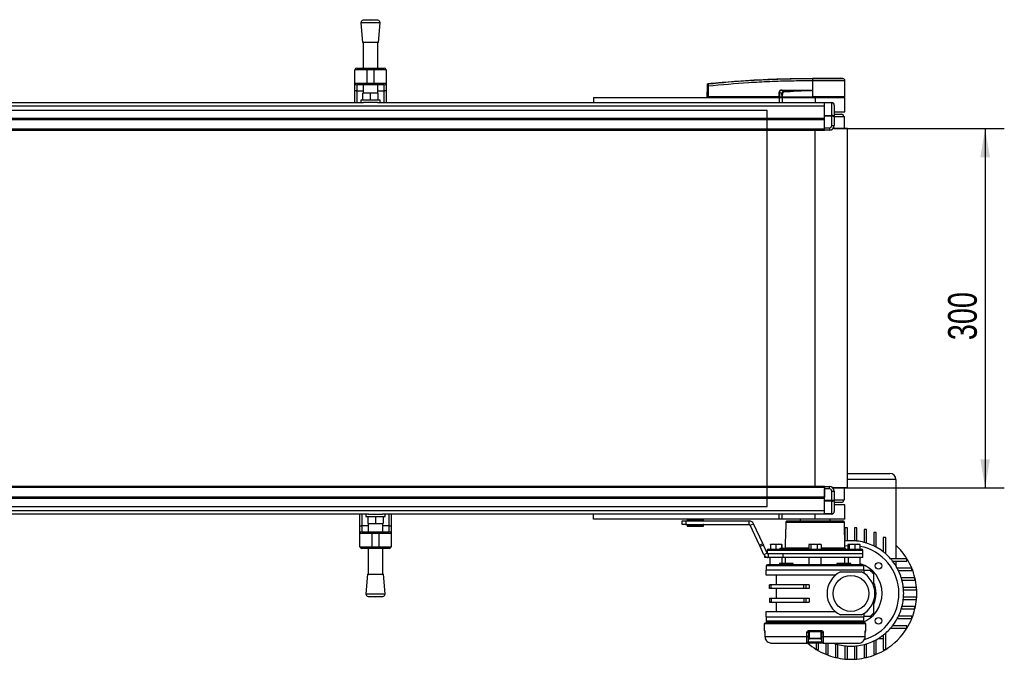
# Model space of a CAD drawing. Header units: millimetres. Extents: x 0 to 420, y 0 to 297.
# Tile 3 of 12: x 130 to 233, y 71 to 137. Entities that reach past the tile are written whole.
import ezdxf

# ---------------------------------------------------------------- set-up
doc = ezdxf.new("R2010")
doc.units = ezdxf.units.MM
doc.layers.add('QUOTE', color=174, linetype='Continuous')
doc.styles.add('SLDTEXTSTYLE3', font='TXT', dxfattribs={"width": 0.75})
doc.dimstyles.new('SLDDIMSTYLE0', dxfattribs={"dimtxt": 3, "dimasz": 3, "dimexe": 0, "dimexo": 0.0625, "dimgap": 0.75, "dimtad": 1, "dimlfac": 8.001799, "dimrnd": 1e-09, "dimzin": 12, "dimdsep": 46, "dimtxsty": 'SLDTEXTSTYLE3', "dimsah": 1, "dimcen": 0.09, "dimadec": 0, "dimazin": 3, "dimtfac": 1, "dimtdec": 3, "dimtofl": 0, "dimtmove": 0, "dimatfit": 3, "dimfxl": 0, "dimfrac": 2, "dimtolj": 1, "dimtzin": 12, "dimarcsym": 0})

# ---------------------------------------------------------------- blocks, each defined once
blk = doc.blocks.new('_D_1')
at = {"layer": 'QUOTE'}
for p, q in [((215.42, 126), (233.17, 126)), ((231.17, 126), (231.17, 88.51)), ((215.42, 88.51), (233.17, 88.51))]:
    blk.add_line(p, q, dxfattribs=at)
for points in [[(231.17, 126), (230.67, 123), (231.67, 123)], [(231.17, 88.51), (231.67, 91.51), (230.67, 91.51)]]:
    blk.add_solid(points, dxfattribs=at)
at = {"layer": 'QUOTE', "insert": (227.3, 103.93), "char_height": 3, "attachment_point": 1, "rotation": 90, "style": 'SLDTEXTSTYLE3'}
blk.add_mtext('300', dxfattribs=at)

msp = doc.modelspace()

# ---------------------------------------------------------------- linework, layer by layer
at = {"color": 7, "linetype": 'Continuous', "lineweight": 25}
for p, q in [((166.0342, 137.0364), (166.1904, 134.9889)), ((168.0338, 137.0364), (166.0342, 137.0364)), ((167.034, 137.3633), (166.2644, 137.3046)), ((167.8036, 137.3046), (166.2644, 137.3046)), ((167.8036, 137.3046), (167.034, 137.3633)), ((167.8776, 134.9889), (168.0338, 137.0364)), ((167.8776, 134.9889), (166.1904, 134.9889)), ((166.2842, 134.9889), (166.2842, 132.311)), ((167.7838, 132.311), (167.7838, 134.9889)), ((166.6591, 132.1235), (165.4094, 132.1235)), ((165.4094, 130.7488), (165.4094, 132.1235)), ((165.5968, 132.311), (166.6591, 132.311)), ((166.6591, 132.1235), (166.6591, 132.311)), ((166.6591, 132.311), (167.4089, 132.311)), ((166.6591, 132.1235), (166.6591, 130.7488)), ((167.4089, 132.1235), (166.6591, 132.1235)), ((167.4089, 132.1235), (167.4089, 132.311)), ((167.4089, 132.311), (168.4712, 132.311)), ((168.6586, 132.1235), (167.4089, 132.1235)), ((167.4089, 130.7488), (167.4089, 132.1235)), ((168.6586, 132.1235), (168.6586, 130.7488)), ((165.4094, 130.7488), (166.6591, 130.7488)), ((165.4094, 130.0294), (165.4094, 130.7488)), ((166.6591, 130.5614), (165.5968, 130.5614)), ((165.5968, 130.5614), (165.5968, 129.9219)), ((166.2842, 130.5614), (166.2842, 129.7129)), ((166.6591, 130.7488), (167.4089, 130.7488)), ((166.6591, 130.5614), (166.6591, 130.7488)), ((167.4089, 130.5614), (166.6591, 130.5614)), ((167.4089, 130.7488), (168.6586, 130.7488)), ((167.4089, 130.5614), (167.4089, 130.7488)), ((168.4712, 130.5614), (167.4089, 130.5614)), ((167.7838, 129.7129), (167.7838, 130.5614)), ((168.4712, 129.9219), (168.4712, 130.5614)), ((168.6586, 130.7488), (168.6586, 130.0294)), ((202.2751, 130.6955), (202.275, 130.6954)), ((213.1597, 130.9852), (213.1394, 130.9852)), ((213.1597, 130.9852), (213.1585, 129.3117)), ((213.1599, 131.2487), (213.1601, 131.2487)), ((216.3066, 131.2315), (216.0893, 131.2487)), ((216.5447, 129.3117), (216.5301, 130.9852)), ((165.4094, 128.7131), (165.4094, 130.0294)), ((166.2842, 129.9219), (165.5968, 129.9219)), ((165.5968, 129.9219), (165.5968, 128.7131)), ((166.2217, 128.963), (166.2217, 129.7129)), ((167.034, 129.7129), (166.2217, 129.7129)), ((167.034, 128.963), (167.034, 129.7129)), ((167.8463, 129.7129), (167.034, 129.7129)), ((168.4712, 129.9219), (167.7838, 129.9219)), ((167.8463, 128.963), (167.8463, 129.7129)), ((168.4712, 128.7131), (168.4712, 129.9219)), ((168.6586, 130.0294), (168.6586, 128.7131)), ((202.174, 129.3117), (202.1838, 130.4307)), ((202.2754, 130.4307), (202.2656, 129.3117)), ((209.6784, 129.3117), (209.6804, 129.8161)), ((209.7038, 129.8161), (209.7018, 129.3117)), ((209.9674, 129.6791), (209.7038, 129.8161)), ((209.9532, 129.9883), (210.1729, 129.8741)), ((212.8859, 129.9883), (209.9532, 129.9883)), ((209.9548, 130.0206), (212.8875, 130.0206)), ((213.1518, 130.0056), (213.1519, 129.9987)), ((213.1519, 129.9987), (213.1579, 129.3117)), ((105.2798, 128.7131), (166.3022, 128.7131)), ((166.0342, 128.963), (166.0342, 128.7131)), ((168.0338, 128.963), (166.0342, 128.963)), ((167.7658, 128.7131), (166.3022, 128.7131)), ((167.7658, 128.7131), (214.4207, 128.7131)), ((168.0338, 128.7131), (168.0338, 128.963)), ((190.3012, 129.2492), (190.3012, 128.7131)), ((190.3012, 129.2492), (209.6718, 129.2492)), ((202.174, 129.3117), (202.2656, 129.3117)), ((202.2349, 129.3117), (202.236, 129.2492)), ((209.6784, 129.3117), (202.2656, 129.3117)), ((202.2702, 129.3117), (202.2703, 129.2492)), ((209.6718, 129.2492), (209.6718, 128.7131)), ((209.6718, 129.2492), (209.9842, 129.2492)), ((209.7018, 129.3117), (209.6784, 129.3117)), ((209.6834, 129.3117), (209.6835, 129.2492)), ((209.7018, 129.3117), (209.9804, 129.3117)), ((209.745, 129.3117), (209.7457, 129.2492)), ((209.9842, 129.2492), (209.9842, 128.7131)), ((209.9842, 129.2492), (213.421, 129.2492)), ((209.99, 129.3117), (213.1579, 129.3117)), ((210.0096, 129.3117), (210.01, 129.2492)), ((213.1585, 129.3117), (213.1579, 129.3117)), ((216.5447, 129.3117), (213.1585, 129.3117)), ((213.161, 129.3117), (213.1611, 129.2492)), ((213.421, 129.2492), (216.5453, 129.2492)), ((213.421, 129.2492), (213.421, 128.7131)), ((214.4207, 128.7131), (215.1706, 128.7131)), ((214.4207, 128.6765), (214.4207, 128.7131)), ((215.1706, 128.6765), (214.4207, 128.6765)), ((214.4207, 127.375), (214.4207, 128.6765)), ((215.1706, 128.7131), (215.1706, 128.6765)), ((215.1706, 127.375), (215.1706, 128.6765)), ((215.4205, 128.4631), (215.4205, 127.2349)), ((216.4828, 129.2492), (216.4839, 129.3117)), ((216.5453, 127.7495), (216.5453, 129.2492)), ((58.2059, 128.3708), (214.4207, 128.3708)), ((215.4205, 127.7495), (216.5453, 127.7495)), ((215.4205, 127.4996), (216.1703, 127.4996)), ((58.2059, 127.0884), (214.4207, 127.0884)), ((58.2059, 126.9635), (214.4207, 126.9635)), ((214.4207, 127.375), (215.1706, 127.375)), ((214.4207, 127.2866), (214.4207, 127.375)), ((215.1706, 127.2866), (214.4207, 127.2866)), ((214.4207, 126.0887), (214.4207, 127.2866)), ((214.4207, 125.9637), (214.4207, 126.9635)), ((215.1706, 127.375), (215.1706, 127.2866)), ((215.1706, 126.3386), (215.1706, 127.2866)), ((215.4205, 127.2496), (216.4828, 127.2496)), ((215.4205, 127.2349), (215.4205, 126.3386)), ((216.4906, 125.9999), (216.4828, 127.2496)), ((58.2059, 125.9637), (214.4207, 125.9637)), ((58.2059, 125.8387), (214.4207, 125.8387)), ((213.421, 88.6695), (213.421, 125.8387)), ((214.4207, 126.0887), (214.9206, 126.0887)), ((214.4207, 125.8387), (214.4207, 125.9637)), ((214.9206, 125.8387), (214.4207, 125.8387)), ((214.9206, 126.0887), (214.9206, 125.8387)), ((215.1706, 126.3386), (215.4205, 126.3386)), ((216.7952, 125.9999), (215.2883, 125.9999)), ((216.7952, 88.5083), (216.7952, 125.9999)), ((216.7952, 90.0324), (221.2317, 90.0324)), ((221.8566, 89.4075), (216.7952, 89.4075)), ((221.8566, 89.4075), (221.8566, 81.1344)), ((214.4207, 88.6695), (58.2059, 88.6695)), ((214.4207, 88.5445), (58.2059, 88.5445)), ((214.4207, 88.6695), (214.9206, 88.6695)), ((214.4207, 88.6695), (214.4207, 88.5445)), ((214.4207, 88.5445), (214.4207, 87.5448)), ((214.9206, 88.4196), (214.4207, 88.4196)), ((214.4207, 87.2216), (214.4207, 88.4196)), ((214.9206, 88.4196), (214.9206, 88.6695)), ((216.7952, 88.5083), (215.2883, 88.5083)), ((216.4828, 87.2586), (216.4906, 88.5083)), ((214.4207, 87.5448), (58.2059, 87.5448)), ((214.4207, 87.4198), (58.2059, 87.4198)), ((215.1706, 87.2216), (215.1706, 88.1696)), ((215.1706, 88.1696), (215.4205, 88.1696)), ((215.4205, 88.1696), (215.4205, 87.2734)), ((214.4207, 87.2216), (215.1706, 87.2216)), ((214.4207, 87.1332), (214.4207, 87.2216)), ((215.1706, 87.1332), (214.4207, 87.1332)), ((214.4207, 85.8317), (214.4207, 87.1332)), ((215.1706, 87.2216), (215.1706, 87.1332)), ((215.1706, 85.8317), (215.1706, 87.1332)), ((215.4205, 87.2734), (215.4205, 86.0451)), ((215.4205, 87.2586), (216.4828, 87.2586)), ((216.1703, 87.0087), (215.4205, 87.0087)), ((216.5453, 86.7587), (215.4205, 86.7587)), ((216.5453, 85.2591), (216.5453, 86.7587)), ((214.4207, 86.1374), (58.2059, 86.1374)), ((166.8245, 85.7951), (105.8021, 85.7951)), ((165.9316, 84.4788), (165.9316, 85.7951)), ((166.1191, 85.7951), (166.1191, 84.5863)), ((166.5565, 85.7951), (166.5565, 85.5452)), ((166.5565, 85.5452), (168.556, 85.5452)), ((166.744, 85.5452), (166.744, 84.7954)), ((166.8245, 85.7951), (168.288, 85.7951)), ((167.5563, 85.5452), (167.5563, 84.7954)), ((214.4207, 85.7951), (168.288, 85.7951)), ((168.3686, 85.5452), (168.3686, 84.7954)), ((168.556, 85.5452), (168.556, 85.7951)), ((168.9934, 84.5863), (168.9934, 85.7951)), ((169.1809, 85.7951), (169.1809, 84.4788)), ((190.3012, 85.2591), (190.3012, 85.7951)), ((209.6718, 85.2591), (209.6718, 85.7951)), ((209.9842, 85.2591), (209.9842, 85.7951)), ((213.421, 85.2591), (213.421, 85.7951)), ((214.4207, 85.8317), (215.1706, 85.8317)), ((214.4207, 85.7951), (214.4207, 85.8317)), ((215.1706, 85.7951), (214.4207, 85.7951)), ((215.1706, 85.8317), (215.1706, 85.7951)), ((165.9316, 83.7594), (165.9316, 84.4788)), ((166.1191, 84.5863), (166.1191, 83.9469)), ((166.1191, 84.5863), (166.8064, 84.5863)), ((166.744, 84.7954), (167.5563, 84.7954)), ((166.8064, 84.7954), (166.8064, 83.9469)), ((167.5563, 84.7954), (168.3686, 84.7954)), ((168.3061, 83.9469), (168.3061, 84.7954)), ((168.3061, 84.5863), (168.9934, 84.5863)), ((168.9934, 83.9469), (168.9934, 84.5863)), ((169.1809, 84.4788), (169.1809, 83.7594)), ((209.6718, 85.2591), (190.3012, 85.2591)), ((195.11, 85.2591), (195.11, 85.2559)), ((196.1084, 85.2559), (196.1084, 85.2591)), ((199.5537, 84.6967), (199.5537, 85.0716)), ((199.5537, 85.0716), (199.9286, 85.0716)), ((199.9286, 84.6967), (199.5537, 84.6967)), ((199.9286, 85.0716), (199.9286, 84.6967)), ((199.9286, 85.0716), (206.5461, 85.0716)), ((199.9286, 84.6967), (206.5461, 84.6967)), ((200.0744, 85.2354), (200.0675, 85.1041)), ((200.0675, 85.1041), (201.7893, 85.1041)), ((200.0675, 84.6641), (200.0744, 84.5329)), ((201.7893, 84.6641), (200.0675, 84.6641)), ((200.0882, 85.2354), (200.0744, 85.2354)), ((200.0744, 84.5329), (201.7825, 84.5329)), ((201.7825, 85.2354), (200.0882, 85.2354)), ((200.106, 85.0778), (200.0924, 85.0778)), ((200.0924, 84.6904), (201.7644, 84.6904)), ((200.1128, 84.5092), (200.0993, 84.5092)), ((201.7644, 85.0778), (200.106, 85.0778)), ((201.7575, 84.5092), (200.1128, 84.5092)), ((200.1661, 85.0778), (200.1661, 85.0716)), ((200.1661, 84.6967), (200.1661, 84.6904)), ((201.6907, 85.0716), (201.6907, 85.0778)), ((201.6907, 84.6904), (201.6907, 84.6967)), ((201.7893, 85.1041), (201.7825, 85.2354)), ((201.7825, 84.5329), (201.7893, 84.6641)), ((206.5461, 84.6967), (206.5461, 85.0716)), ((206.6594, 84.6245), (206.9992, 84.783)), ((207.6245, 82.5548), (206.6594, 84.6245)), ((207.9643, 82.7133), (206.9992, 84.783)), ((209.9842, 85.2591), (209.6718, 85.2591)), ((213.421, 85.2591), (209.9842, 85.2591)), ((210.367, 84.3804), (210.3665, 84.3805)), ((210.3777, 84.9236), (210.3772, 84.9238)), ((216.4878, 84.9236), (210.3777, 84.9236)), ((210.5281, 85.071), (216.3379, 85.071)), ((211.8588, 85.2591), (211.8588, 85.071)), ((216.5453, 85.2591), (213.421, 85.2591)), ((214.9831, 85.071), (214.9831, 85.2591)), ((216.534, 82.2815), (216.4878, 84.9236)), ((216.7952, 84.3552), (216.5453, 84.3552)), ((216.5453, 84.3552), (216.5453, 82.9733)), ((216.7952, 82.9962), (216.7952, 84.3552)), ((217.545, 84.3552), (217.545, 82.9962)), ((217.795, 84.3552), (217.545, 84.3552)), ((217.795, 82.9733), (217.795, 84.3552)), ((165.9316, 82.3847), (165.9316, 83.7594)), ((167.1814, 83.7594), (165.9316, 83.7594)), ((166.1191, 83.9469), (167.1814, 83.9469)), ((167.1814, 83.9469), (167.9312, 83.9469)), ((167.1814, 83.9469), (167.1814, 83.7594)), ((167.9312, 83.7594), (167.1814, 83.7594)), ((167.1814, 83.7594), (167.1814, 82.3847)), ((167.9312, 83.9469), (167.9312, 83.7594)), ((167.9312, 83.9469), (168.9934, 83.9469)), ((167.9312, 82.3847), (167.9312, 83.7594)), ((169.1809, 83.7594), (167.9312, 83.7594)), ((169.1809, 83.7594), (169.1809, 82.3847)), ((210.3403, 84.1348), (210.308, 82.2815)), ((210.3425, 84.1348), (210.3403, 84.1348)), ((218.7947, 84.1889), (218.5448, 84.1889)), ((218.5448, 84.1889), (218.5448, 82.8343)), ((218.7947, 82.7635), (218.7947, 84.1889)), ((219.5446, 83.8629), (219.5446, 82.4699)), ((219.7945, 83.8629), (219.5446, 83.8629)), ((219.7945, 82.3423), (219.7945, 83.8629)), ((220.5444, 83.3505), (220.5444, 81.852)), ((220.7943, 83.3505), (220.5444, 83.3505)), ((220.7943, 81.6456), (220.7943, 83.3505)), ((165.9316, 82.3847), (167.1814, 82.3847)), ((167.1814, 82.1972), (166.1191, 82.1972)), ((166.8064, 82.1972), (166.8064, 79.5193)), ((167.1814, 82.3847), (167.9312, 82.3847)), ((167.1814, 82.3847), (167.1814, 82.1972)), ((167.9312, 82.1972), (167.1814, 82.1972)), ((167.9312, 82.3847), (167.9312, 82.1972)), ((167.9312, 82.3847), (169.1809, 82.3847)), ((168.9934, 82.1972), (167.9312, 82.1972)), ((168.3061, 79.5193), (168.3061, 82.1972)), ((207.6245, 82.5548), (207.9643, 82.7133)), ((207.6959, 82.4018), (207.6245, 82.5548)), ((208.0357, 82.5602), (207.6959, 82.4018)), ((208.094, 81.548), (207.6959, 82.4018)), ((207.9643, 82.7133), (208.0357, 82.5602)), ((208.4338, 81.7064), (208.0357, 82.5602)), ((209.0414, 82.634), (208.7636, 82.6016)), ((208.7636, 82.6016), (208.7636, 82.1341)), ((208.7826, 82.634), (208.7815, 82.6337)), ((208.7836, 82.634), (209.0414, 82.634)), ((209.3193, 82.6016), (209.0414, 82.634)), ((209.0414, 82.634), (209.6172, 82.634)), ((209.6172, 82.634), (209.3193, 82.6016)), ((209.3193, 82.6016), (209.3193, 82.1341)), ((209.9151, 82.6016), (209.6172, 82.634)), ((209.6172, 82.634), (209.9351, 82.634)), ((209.7607, 82.1966), (209.7596, 82.1341)), ((209.7719, 82.1966), (209.7607, 82.1966)), ((209.7719, 82.1966), (209.7712, 82.1341)), ((209.8867, 82.1966), (209.7719, 82.1966)), ((209.8867, 82.1966), (209.8859, 82.1341)), ((209.9285, 82.1966), (209.8867, 82.1966)), ((209.9151, 82.6016), (209.9151, 82.1966)), ((209.9285, 82.1966), (209.929, 82.1341)), ((210.2284, 82.1966), (209.9285, 82.1966)), ((209.9372, 82.6337), (209.9362, 82.634)), ((209.9552, 82.6016), (209.9552, 82.1966)), ((210.2405, 82.1966), (210.2395, 82.1341)), ((210.2502, 82.1966), (210.2494, 82.1341)), ((210.308, 82.2815), (212.7687, 82.2815)), ((210.3422, 82.1966), (210.3411, 82.1341)), ((210.3534, 82.1966), (210.3422, 82.1966)), ((210.3534, 82.1966), (210.3527, 82.1341)), ((210.3924, 82.1966), (210.3534, 82.1966)), ((210.3924, 82.1966), (210.3916, 82.1341)), ((210.4547, 82.1966), (210.3924, 82.1966)), ((210.4547, 82.1966), (210.4557, 82.1341)), ((210.5417, 82.1966), (210.4547, 82.1966)), ((210.5417, 82.1966), (210.5427, 82.1341)), ((210.5447, 82.1966), (210.5417, 82.1966)), ((210.5458, 82.1341), (210.5447, 82.1966)), ((211.1365, 82.1341), (211.1354, 82.1966)), ((212.7687, 82.6016), (212.7687, 82.1341)), ((212.8442, 82.634), (212.8133, 82.6228)), ((212.8442, 82.634), (212.8734, 82.634)), ((212.8734, 82.634), (213.3043, 82.634)), ((213.3043, 82.634), (212.9782, 82.6016)), ((212.9782, 82.6016), (212.9782, 82.1341)), ((213.6305, 82.6016), (213.3043, 82.634)), ((213.3043, 82.634), (213.8518, 82.634)), ((213.8518, 82.634), (213.6305, 82.6016)), ((213.6305, 82.6016), (213.6305, 82.1341)), ((214.0732, 82.6016), (213.8518, 82.634)), ((213.8518, 82.634), (213.9977, 82.634)), ((214.0286, 82.6228), (213.9977, 82.634)), ((214.0732, 82.6016), (214.0732, 82.1341)), ((214.0732, 82.2815), (216.534, 82.2815)), ((216.5219, 82.9706), (216.5453, 82.9733)), ((216.8599, 82.6016), (216.8599, 82.1341)), ((216.9132, 82.634), (217.2778, 82.634)), ((217.2778, 82.634), (216.9665, 82.6016)), ((216.9665, 82.6016), (216.9665, 82.1341)), ((217.5892, 82.6016), (217.2778, 82.634)), ((217.2778, 82.634), (217.8472, 82.634)), ((217.8472, 82.634), (217.5892, 82.6016)), ((217.5892, 82.6016), (217.5892, 82.1341)), ((218.1052, 82.6016), (217.8472, 82.634)), ((217.8472, 82.634), (218.0591, 82.634)), ((218.0669, 82.6313), (218.0593, 82.634)), ((218.1052, 82.6016), (218.1052, 82.1341)), ((208.4338, 81.7064), (208.094, 81.548)), ((208.1926, 81.2593), (208.1926, 81.4113)), ((208.3176, 81.2593), (208.1926, 81.2593)), ((208.3176, 81.3199), (208.3176, 81.2593)), ((208.5471, 81.2593), (208.3176, 81.2593)), ((208.4282, 81.9868), (208.4237, 81.728)), ((218.4137, 81.9868), (208.4282, 81.9868)), ((208.5471, 81.6343), (208.5286, 81.6343)), ((208.5471, 81.6343), (208.5471, 81.2593)), ((210.0438, 81.6343), (208.5471, 81.6343)), ((210.0438, 81.2593), (208.5471, 81.2593)), ((208.5782, 82.1341), (218.2637, 82.1341)), ((208.7033, 81.2593), (208.7033, 80.5095)), ((209.9779, 80.6345), (209.9779, 81.2593)), ((218.4198, 81.6343), (210.0409, 81.6343)), ((210.0438, 81.6343), (210.0438, 81.2593)), ((218.4198, 81.6343), (210.0438, 81.6343)), ((218.4198, 81.2593), (210.0438, 81.2593)), ((210.3043, 81.2593), (210.3043, 80.6345)), ((212.7649, 81.2593), (212.7649, 80.5095)), ((214.0771, 80.5095), (214.0771, 81.2593)), ((216.5376, 80.6345), (216.5376, 81.2593)), ((216.864, 81.2593), (216.864, 80.6345)), ((218.1386, 80.5095), (218.1386, 81.2593)), ((218.4198, 81.6343), (218.4137, 81.9868)), ((218.4198, 81.2593), (218.4198, 81.6343)), ((208.3284, 80.3845), (208.3284, 79.9471)), ((218.5136, 80.3845), (208.3284, 80.3845)), ((209.6978, 80.6345), (209.6978, 80.5095)), ((211.135, 80.6345), (209.6978, 80.6345)), ((211.135, 80.5095), (211.135, 80.6345)), ((215.7069, 80.6345), (215.7069, 80.5095)), ((217.1441, 80.6345), (215.7069, 80.6345)), ((217.1441, 80.5095), (217.1441, 80.6345)), ((218.5136, 79.9471), (218.5136, 80.3845)), ((223.0105, 81.1344), (221.3055, 81.1344)), ((221.5119, 80.8844), (223.0105, 80.8844)), ((221.8566, 80.8844), (221.8566, 80.3866)), ((223.0105, 80.8844), (223.0105, 81.1344)), ((166.7127, 79.5193), (166.5565, 77.4718)), ((166.7127, 79.5193), (168.3998, 79.5193)), ((168.556, 77.4718), (168.3998, 79.5193)), ((208.2971, 79.9471), (208.2971, 79.4473)), ((218.5448, 79.9471), (208.2971, 79.9471)), ((208.2971, 79.4473), (215.5906, 79.4473)), ((209.3594, 79.4473), (209.3594, 78.4225)), ((216.0806, 79.7597), (218.2596, 79.7597)), ((218.5448, 79.5976), (218.5448, 79.9471)), ((223.5228, 80.1346), (222.0022, 80.1346)), ((222.1298, 79.8847), (223.5228, 79.8847)), ((223.8488, 79.1348), (222.4234, 79.1348)), ((223.5228, 79.8847), (223.5228, 80.1346)), ((223.8488, 78.8849), (223.8488, 79.1348)), ((208.672, 78.0226), (208.672, 78.4225)), ((208.8573, 78.4225), (208.672, 78.4225)), ((208.8573, 78.0226), (208.8573, 78.4225)), ((212.2488, 78.4225), (208.8573, 78.4225)), ((212.2488, 78.0226), (212.2488, 78.4225)), ((212.4742, 78.4225), (212.2488, 78.4225)), ((212.4742, 78.4225), (212.4742, 78.0226)), ((212.8065, 78.4225), (212.4742, 78.4225)), ((212.8065, 78.4225), (212.8065, 78.0226)), ((222.4943, 78.8849), (223.8488, 78.8849)), ((224.0151, 78.135), (222.6333, 78.135)), ((224.0151, 77.8851), (224.0151, 78.135)), ((166.5565, 77.4718), (168.556, 77.4718)), ((166.7867, 77.2036), (167.5563, 77.1449)), ((166.7867, 77.2036), (168.3258, 77.2036)), ((167.5563, 77.1449), (168.3258, 77.2036)), ((208.8573, 78.0226), (208.672, 78.0226)), ((212.2488, 78.0226), (208.8573, 78.0226)), ((209.3594, 78.0226), (209.3594, 76.9978)), ((212.4742, 78.0226), (212.2488, 78.0226)), ((212.8065, 78.0226), (212.4742, 78.0226)), ((222.6561, 77.8851), (224.0151, 77.8851)), ((224.0151, 77.1353), (222.6561, 77.1353)), ((224.0151, 76.8853), (224.0151, 77.1353)), ((208.672, 76.9978), (208.672, 76.5979)), ((208.672, 76.9978), (208.8573, 76.9978)), ((208.672, 76.5979), (208.8573, 76.5979)), ((208.8573, 76.9978), (208.8573, 76.5979)), ((208.8573, 76.9978), (212.2488, 76.9978)), ((208.8573, 76.5979), (212.2488, 76.5979)), ((209.3594, 76.5979), (209.3594, 75.5731)), ((212.2488, 76.9978), (212.2488, 76.5979)), ((212.2488, 76.9978), (212.4742, 76.9978)), ((212.2488, 76.5979), (212.4742, 76.5979)), ((212.4742, 76.9978), (212.4742, 76.5979)), ((212.4742, 76.9978), (212.8065, 76.9978)), ((212.4742, 76.5979), (212.8065, 76.5979)), ((212.8065, 76.9978), (212.8065, 76.5979)), ((223.8488, 76.1355), (222.4943, 76.1355)), ((222.6333, 76.8853), (224.0151, 76.8853)), ((223.8488, 75.8856), (223.8488, 76.1355)), ((208.2971, 75.5731), (208.2971, 75.0732)), ((215.5906, 75.5731), (208.2971, 75.5731)), ((208.2971, 75.0732), (213.421, 75.0732)), ((208.3284, 75.0732), (208.3284, 74.6358)), ((213.421, 75.0732), (218.5448, 75.0732)), ((218.2596, 75.2607), (216.0806, 75.2607)), ((218.5136, 74.6358), (218.5136, 75.0732)), ((218.5448, 75.0732), (218.5448, 75.4227)), ((223.5228, 75.1357), (222.1298, 75.1357)), ((222.4234, 75.8856), (223.8488, 75.8856)), ((223.5228, 74.8858), (223.5228, 75.1357)), ((208.1102, 74.3859), (208.1167, 73.635)), ((208.1102, 74.3859), (218.7317, 74.3859)), ((208.1721, 74.4484), (208.1721, 74.3859)), ((208.1721, 74.4484), (218.6698, 74.4484)), ((208.3284, 74.6358), (218.5136, 74.6358)), ((208.7033, 74.5109), (208.7033, 74.4484)), ((209.6978, 74.5109), (209.6978, 74.4484)), ((211.135, 74.4484), (211.135, 74.5109)), ((212.7649, 74.5109), (212.7649, 74.4484)), ((214.0771, 74.4484), (214.0771, 74.5109)), ((215.7069, 74.5109), (215.7069, 74.4484)), ((217.1441, 74.4484), (217.1441, 74.5109)), ((218.1386, 74.4484), (218.1386, 74.5109)), ((218.6698, 74.3859), (218.6698, 74.4484)), ((218.7252, 73.635), (218.7317, 74.3859)), ((223.0105, 74.1359), (221.5119, 74.1359)), ((222.0022, 74.8858), (223.5228, 74.8858)), ((223.0105, 73.886), (223.0105, 74.1359)), ((208.1167, 73.635), (208.157, 73.635)), ((208.1843, 73.4504), (208.1859, 73.4508)), ((208.1853, 73.4502), (208.1905, 73.0051)), ((208.1905, 73.0048), (208.1905, 73.0046)), ((208.1912, 73.0052), (212.5692, 73.0052)), ((212.722, 73.4497), (212.7142, 73.0041)), ((212.7961, 73.4497), (212.722, 73.4497)), ((212.7691, 73.635), (214.0728, 73.635)), ((214.0574, 73.5111), (212.7845, 73.5111)), ((212.7961, 73.5111), (212.7961, 72.8362)), ((214.0458, 72.8362), (214.0458, 73.5111)), ((214.1199, 73.4497), (214.0458, 73.4497)), ((214.1277, 73.0041), (214.1199, 73.4497)), ((214.2727, 73.0052), (218.6508, 73.0052)), ((218.6514, 73.0046), (218.6566, 73.4502)), ((218.656, 73.4508), (218.6576, 73.4504)), ((218.685, 73.635), (218.7252, 73.635)), ((220.5444, 73.1684), (220.5444, 71.6698)), ((220.7943, 71.6698), (220.7943, 73.3748)), ((221.3055, 73.886), (223.0105, 73.886)), ((208.887, 72.3239), (212.5796, 72.3239)), ((214.2624, 72.3239), (212.5796, 72.3239)), ((212.7045, 72.4466), (214.1374, 72.4466)), ((212.7961, 72.8362), (214.0334, 72.8362)), ((213.9708, 72.7613), (212.8711, 72.7613)), ((213.5459, 72.3239), (213.5459, 71.6698)), ((213.7959, 71.6698), (213.7959, 72.3239)), ((214.0334, 72.8362), (214.0458, 72.8362)), ((214.2624, 72.3239), (217.9549, 72.3239)), ((214.5457, 72.3239), (214.5457, 71.1575)), ((214.7956, 71.1575), (214.7956, 72.3239)), ((215.5455, 72.2569), (215.5455, 70.8315)), ((215.7954, 70.8315), (215.7954, 72.186)), ((216.5453, 72.047), (216.5453, 70.6652)), ((216.7952, 70.6652), (216.7952, 72.0242)), ((217.545, 72.0242), (217.545, 70.6652)), ((217.795, 70.6652), (217.795, 72.047)), ((218.5448, 72.186), (218.5448, 70.8315)), ((218.7947, 70.8315), (218.7947, 72.2569)), ((219.5446, 72.5505), (219.5446, 71.1575)), ((219.7945, 71.1575), (219.7945, 72.6781)), ((220.0465, 72.8237), (220.5444, 72.8237)), ((213.5459, 71.6698), (213.7959, 71.6698)), ((214.5457, 71.1575), (214.7956, 71.1575)), ((219.5446, 71.1575), (219.7945, 71.1575)), ((220.5444, 71.6698), (220.7943, 71.6698)), ((215.5455, 70.8315), (215.7954, 70.8315)), ((216.5453, 70.6652), (216.7952, 70.6652)), ((217.545, 70.6652), (217.795, 70.6652)), ((218.5448, 70.8315), (218.7947, 70.8315))]:
    msp.add_line(p, q, dxfattribs=at)
at = {"color": 7, "linetype": 'Continuous'}
for p, q in [((64.2045, 127.937), (208.4221, 127.937)), ((208.4221, 86.5713), (208.4221, 127.937)), ((64.2045, 86.5713), (208.4221, 86.5713))]:
    msp.add_line(p, q, dxfattribs=at)
at = {"color": 7, "linetype": 'Continuous', "lineweight": 25, "flags": 128}
for points in [[(165.5968, 129.9219), (165.5603, 129.9239), (165.5251, 129.9301), (165.4927, 129.94), (165.4643, 129.9534), (165.441, 129.9697), (165.4236, 129.9883), (165.413, 130.0084), (165.4094, 130.0294)], [(168.6586, 130.0294), (168.655, 130.0084), (168.6444, 129.9883), (168.6271, 129.9697), (168.6037, 129.9534), (168.5753, 129.94), (168.5429, 129.9301), (168.5078, 129.9239), (168.4712, 129.9219)], [(212.8859, 129.9883), (213.0349, 129.9941), (213.1519, 129.9987)], [(165.9316, 84.4788), (165.9352, 84.4998), (165.9459, 84.52), (165.9632, 84.5386), (165.9865, 84.5549), (166.0149, 84.5682), (166.0474, 84.5782), (166.0825, 84.5843), (166.1191, 84.5863)], [(168.9934, 84.5863), (169.03, 84.5843), (169.0652, 84.5782), (169.0976, 84.5682), (169.126, 84.5549), (169.1493, 84.5386), (169.1666, 84.52), (169.1773, 84.4998), (169.1809, 84.4788)], [(210.3772, 84.9238), (210.3697, 84.5435), (210.3665, 84.3805)], [(210.3777, 84.9236), (210.3752, 84.7987), (210.367, 84.3804)], [(216.5307, 82.468), (216.5855, 82.4748), (216.8599, 82.4994)], [(208.1853, 73.4502), (208.1845, 73.4503), (208.1843, 73.4504)], [(208.1859, 73.4508), (208.1889, 73.2009), (208.1912, 73.0052)], [(208.1905, 73.0046), (208.1897, 73.0047), (208.1912, 73.0052)], [(212.5692, 73.0052), (212.5737, 73.2551), (212.5772, 73.4508)], [(214.2647, 73.4508), (214.2692, 73.2009), (214.2727, 73.0052)], [(218.6508, 73.0052), (218.6537, 73.2551), (218.656, 73.4508)], [(218.6508, 73.0052), (218.6522, 73.0047), (218.6514, 73.0046)], [(218.6576, 73.4504), (218.6574, 73.4503), (218.6566, 73.4502)]]:
    msp.add_lwpolyline(points, dxfattribs=at)
at = {"color": 7, "linetype": 'Continuous', "lineweight": 25}
for centre, radius in [((220.0421, 80.3822), 0.3437), ((217.1701, 77.5102), 1.8746), ((220.0421, 74.6382), 0.3437)]:
    msp.add_circle(centre, radius, dxfattribs=at)
for centre, radius, start, end in [((166.2835, 137.0554), 0.2499, 94.362914, 184.362914), ((167.7846, 137.0554), 0.2499, 355.637086, 85.637086), ((165.5968, 132.1235), 0.1875, 90, 180), ((168.4712, 132.1235), 0.1875, 0, 90), ((165.5968, 130.7488), 0.1875, 180, 270), ((168.4712, 130.7488), 0.1875, 270, 0), ((202.2847, 130.5772), 0.0997, 96.104195, 179.384141), ((214.0782, 131.038), 0.9403, 168.120168, 183.219012), ((218.2281, 130.6536), 5.1029, 173.303191, 173.496611), ((214.0986, 131.0374), 0.9404, 168.081743, 183.180073), ((216.2802, 130.983), 0.2499, 0.500011, 83.923128), ((202.2296, 127.6639), 2.7671, 89.051899, 90.948101), ((209.6921, 132.9992), 3.183, 269.78976, 270.21024), ((209.6959, 130.0173), 0.2589, 353.585658, 0.74759), ((123.8561, 125.7024), 86.4175, 2.731259, 2.766996), ((212.6287, 130.0173), 0.2589, 353.585658, 0.74759), ((215.1706, 128.4631), 0.2499, 0, 90), ((216.1703, 127.2496), 0.2499, 360, 90), ((214.9206, 126.3386), 0.2499, 270, 0), ((214.9206, 126.3386), 0.4999, 270, 0), ((221.2317, 89.4075), 0.6249, 0, 90), ((214.9206, 88.1696), 0.4999, 0, 90), ((214.9206, 88.1696), 0.2499, 0, 90), ((216.1703, 87.2586), 0.2499, 270, 0), ((215.1706, 86.0451), 0.2499, 270, 0), ((200.0924, 85.1028), 0.025, 177, 270), ((200.0924, 84.6654), 0.025, 90, 183), ((200.0993, 85.2341), 0.025, 90, 177), ((200.0993, 84.5342), 0.025, 183, 270), ((201.7575, 85.2341), 0.025, 3, 90), ((201.7575, 84.5342), 0.025, 270, 357), ((201.7644, 85.1028), 0.025, 270, 3), ((201.7644, 84.6654), 0.025, 357, 90), ((206.5461, 84.5717), 0.4999, 25, 90), ((206.5461, 84.5717), 0.125, 25, 90), ((216.3379, 84.921), 0.15, 1, 90), ((166.1191, 83.7594), 0.1875, 90, 180), ((168.9934, 83.7594), 0.1875, 0, 90), ((210.405, 84.1337), 0.0625, 153.897556, 179.00172), ((166.1191, 82.3847), 0.1875, 180, 270), ((168.9934, 82.3847), 0.1875, 270, 0), ((210.158, 82.2841), 0.15, 324.314665, 359), ((216.6839, 82.2841), 0.15, 181, 270), ((217.1701, 77.5102), 5.4988, 93.909564, 96.524979), ((217.1701, 77.5102), 5.4988, 86.090436, 93.909564), ((217.1701, 77.5102), 5.4988, 83.475021, 86.090436), ((217.1701, 77.5102), 5.4988, 75.522488, 83.475021), ((217.1701, 77.5102), 4.9989, 0, 79.218646), ((217.1701, 77.5102), 5.4988, 72.815204, 75.522488), ((217.1701, 77.5102), 5.4988, 64.416998, 72.815204), ((217.1701, 77.5102), 5.4988, 61.492569, 64.416998), ((217.1701, 77.5102), 5.4988, 52.147097, 61.492569), ((217.1701, 77.5102), 6.8735, 31.821369, 47.014114), ((208.5782, 81.9842), 0.15, 90, 179), ((218.2637, 81.9842), 0.15, 1, 90), ((217.1701, 77.5102), 5.4988, 48.769423, 52.147097), ((217.1701, 77.5102), 5.4988, 41.230577, 48.769423), ((208.4533, 80.3845), 0.125, 90, 180), ((217.1701, 77.5102), 3.2493, 0, 72.657865), ((218.3886, 80.3845), 0.125, 0, 90), ((217.1701, 77.5102), 5.4988, 37.852903, 41.230577), ((217.1701, 77.5102), 5.4988, 28.507431, 37.852903), ((217.1701, 77.5102), 6.8735, 22.446351, 31.821369), ((217.1701, 77.5102), 2.4994, 115.841933, 244.158067), ((217.1701, 77.5102), 2.4994, 295.841933, 64.158067), ((217.1701, 77.5102), 3.1243, 40.535802, 49.464198), ((217.1701, 77.5102), 5.4988, 25.583002, 28.507431), ((217.1701, 77.5102), 5.4988, 17.184796, 25.583002), ((217.1701, 77.5102), 5.4988, 14.477512, 17.184796), ((217.1701, 77.5102), 6.8735, 13.672018, 22.446351), ((217.1701, 77.5102), 6.8735, 5.215909, 13.672018), ((217.1701, 77.5102), 2.6244, 334.791235, 25.208765), ((217.1701, 77.5102), 5.4988, 6.524979, 14.477512), ((217.1701, 77.5102), 5.4988, 3.909564, 6.524979), ((217.1701, 77.5102), 6.8735, 354.784091, 5.215909), ((166.8057, 77.4528), 0.2499, 175.637086, 265.637086), ((168.3068, 77.4528), 0.2499, 274.362914, 4.362914), ((217.1701, 77.5102), 3.2493, 289.557214, 0), ((217.1701, 77.5102), 4.9989, 286.403256, 0), ((217.1701, 77.5102), 5.4988, 353.475021, 356.090436), ((217.1701, 77.5102), 5.4988, 356.090436, 3.909564), ((217.1701, 77.5102), 5.4988, 342.815204, 345.522488), ((217.1701, 77.5102), 5.4988, 345.522488, 353.475021), ((217.1701, 77.5102), 6.8735, 346.327982, 354.784091), ((217.1701, 77.5102), 3.1243, 310.535802, 319.464198), ((217.1701, 77.5102), 5.4988, 331.492569, 334.416998), ((217.1701, 77.5102), 5.4988, 334.416998, 342.815204), ((217.1701, 77.5102), 6.8735, 337.553649, 346.327982), ((208.4533, 74.6358), 0.125, 180, 270), ((218.3886, 74.6358), 0.125, 270, 0), ((217.1701, 77.5102), 5.4988, 318.769423, 322.147097), ((217.1701, 77.5102), 5.4988, 322.147097, 331.492569), ((217.1701, 77.5102), 6.8735, 328.178631, 337.553649), ((208.2417, 73.6361), 0.125, 180.5, 239.656256), ((208.2826, 73.636), 0.1257, 180.483929, 208.017591), ((212.6662, 76.2587), 3.255, 268.292536, 270.845926), ((212.6741, 76.7073), 3.258, 268.294895, 270.84236), ((213.032, 73.6047), 0.2646, 173.421252, 200.711868), ((213.8099, 73.6047), 0.2646, 339.288132, 6.578748), ((214.1678, 76.7073), 3.258, 269.15764, 271.705105), ((214.1757, 76.2587), 3.255, 269.154074, 271.707464), ((218.6002, 73.6361), 0.125, 300.228465, 359.5), ((218.5593, 73.636), 0.1257, 333.454845, 359.515089), ((217.1701, 77.5102), 5.4988, 298.507431, 307.852903), ((217.1701, 77.5102), 5.4988, 307.852903, 311.230577), ((217.1701, 77.5102), 5.4988, 311.230577, 318.769423), ((217.1701, 77.5102), 6.8735, 301.821369, 328.178631), ((212.5796, 72.4488), 0.125, 270, 359), ((217.1701, 77.5102), 6.8735, 228.985668, 238.178631), ((212.8711, 72.8362), 0.075, 180, 270), ((213.9708, 72.8362), 0.075, 270, 0), ((214.2624, 72.4488), 0.125, 181, 270), ((217.1701, 77.5102), 5.4988, 250.592957, 252.815204), ((217.1701, 77.5102), 5.4988, 252.815204, 255.522488), ((217.1701, 77.5102), 5.4988, 255.522488, 263.475021), ((217.1701, 77.5102), 5.4988, 263.475021, 266.090436), ((217.1701, 77.5102), 5.4988, 266.090436, 273.909564), ((217.1701, 77.5102), 5.4988, 273.909564, 276.524979), ((217.1701, 77.5102), 5.4988, 276.524979, 284.477512), ((217.1701, 77.5102), 5.4988, 284.477512, 287.184796), ((217.1701, 77.5102), 5.4988, 287.184796, 295.583002), ((217.1701, 77.5102), 5.4988, 295.583002, 298.507431), ((217.1701, 77.5102), 6.8735, 238.178631, 247.553649), ((217.1701, 77.5102), 6.8735, 247.553649, 256.327982), ((217.1701, 77.5102), 6.8735, 283.672018, 292.446351), ((217.1701, 77.5102), 6.8735, 292.446351, 301.821369), ((217.1701, 77.5102), 6.8735, 256.327982, 264.784091), ((217.1701, 77.5102), 6.8735, 264.784091, 275.215909), ((217.1701, 77.5102), 6.8735, 275.215909, 283.672018)]:
    msp.add_arc(centre, radius, start, end, dxfattribs=at)
for centre, major_axis, ratio, start_param, end_param in [((210.1239, 129.6888), (0.4249, -0.209), 0.60672542, 2.25200573, 3.42889257), ((210.1207, 129.6891), (0.402, -0.199), 0.5569608, 2.25321842, 3.43010526), ((210.2765, 129.6081), (0.2863, -0.1523), 0.77058227, 2.30113884, 3.47802567), ((210.2765, 129.6087), (0.25, -0.1321), 0.66301777, 2.29905058, 3.47593741), ((215.1706, 128.4631), (0.2499, 0), 0.85355339, 0, 1.57079633), ((215.1706, 127.2349), (0.2499, 0), 0.56066017, 0, 1.57079633), ((215.1706, 127.2349), (0.2499, 0), 0.20710678, 0, 1.57079633), ((215.1706, 87.2734), (0.2499, 0), 0.20710678, 4.71238898, 6.28318531), ((215.1706, 87.2734), (0.2499, 0), 0.56066017, 4.71238898, 6.28318531), ((215.1706, 86.0451), (0.2499, 0), 0.85355339, 4.71238898, 6.28318531)]:
    msp.add_ellipse(centre, major_axis=major_axis, ratio=ratio, start_param=start_param, end_param=end_param, dxfattribs=at)
for points, knots in [([(202.1838, 130.4307), (202.1838, 130.4366), (202.184, 130.4592), (202.1844, 130.4977), (202.1847, 130.5386), (202.185, 130.5684), (202.1851, 130.575), (202.1851, 130.5782)], [0, 0, 0, 0, 0.08210774, 0.31165455, 0.54070711, 0.77036972, 1, 1, 1, 1]), ([(202.1851, 130.5782), (202.1851, 130.5854), (202.1852, 130.5952), (202.1852, 130.5965), (202.1852, 130.5969)], [0, 0, 0, 0, 0.73657409, 1, 1, 1, 1]), ([(202.1852, 130.5969), (202.1854, 130.6003), (202.186, 130.6152), (202.1937, 130.6408), (202.2138, 130.6685), (202.2418, 130.6887), (202.2639, 130.6932), (202.275, 130.6954)], [0, 0, 0, 0, 0.07160669, 0.30681144, 0.53787451, 0.76893725, 1, 1, 1, 1]), ([(202.2742, 130.6763), (202.2734, 130.6708), (202.272, 130.6597), (202.2715, 130.6099), (202.2722, 130.542), (202.2738, 130.4781), (202.275, 130.4406), (202.2754, 130.4307)], [0, 0, 0, 0, 0.22968814, 0.45959689, 0.68877935, 0.91808895, 1, 1, 1, 1]), ([(202.2742, 130.6763), (203.6815, 130.8047), (205.8264, 131.0005), (208.7166, 131.1444), (210.9378, 131.2207), (212.4162, 131.2207), (213.1581, 131.2316), (213.1581, 131.2316)], [0, 0, 0, 0, 0.38876695, 0.59252789, 0.79628932, 0.99999932, 1, 1, 1, 1]), ([(202.275, 130.6954), (202.2749, 130.6951), (202.2747, 130.6937), (202.2744, 130.6837), (202.2742, 130.6763)], [0, 0, 0, 0, 0.26388418, 1, 1, 1, 1]), ([(202.2751, 130.6955), (202.3171, 130.6997), (202.5762, 130.726), (203.7129, 130.837), (206.0485, 131.0278), (209.4182, 131.2111), (211.9122, 131.2362), (213.1599, 131.2487)], [0, 0, 0, 0, 0.01170126, 0.07220884, 0.31419353, 0.65688711, 1, 1, 1, 1]), ([(213.1394, 130.9852), (212.4008, 130.9806), (210.9236, 130.9714), (208.7084, 130.8991), (205.8229, 130.7541), (203.6811, 130.5588), (202.2754, 130.4307)], [0, 0, 0, 0, 0.20362021, 0.40724063, 0.61094774, 1, 1, 1, 1]), ([(213.1581, 131.2316), (213.1581, 131.2316), (213.1649, 131.2316), (213.1717, 131.2316), (213.1785, 131.2316)], [0, 0, 0, 0, 0.00036549, 1, 1, 1, 1]), ([(216.5301, 130.9852), (216.5218, 130.9852), (216.505, 130.9853), (216.3694, 130.9853), (216.1549, 130.9851), (215.8634, 130.9852), (215.5001, 130.9853), (215.0812, 130.9851), (214.6111, 130.9853), (214.1269, 130.9852), (213.6366, 130.9852), (213.3199, 130.9852), (213.1597, 130.9852)], [0, 0, 0, 0, 0.10046502, 0.203843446, 0.304309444, 0.407688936, 0.508155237, 0.611534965, 0.712002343, 0.815383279, 0.906610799, 1, 1, 1, 1]), ([(213.1601, 131.2487), (213.3456, 131.2487), (213.7173, 131.2487), (214.2647, 131.2487), (214.7736, 131.2487), (215.2261, 131.2487), (215.5988, 131.2487), (215.8768, 131.2487), (216.0565, 131.2487), (216.0784, 131.2487), (216.0893, 131.2487)], [0, 0, 0, 0, 0.12488045, 0.25013958, 0.37464939, 0.49981249, 0.62476421, 0.74955772, 0.87492377, 1, 1, 1, 1]), ([(213.1785, 131.2316), (213.3255, 131.2316), (213.6193, 131.2315), (214.0723, 131.2316), (214.5231, 131.2316), (214.9581, 131.2315), (215.3485, 131.2316), (215.6852, 131.2316), (215.9568, 131.2315), (216.1561, 131.2317), (216.2824, 131.2315), (216.2986, 131.2315), (216.3066, 131.2315)], [0, 0, 0, 0, 0.09230362, 0.18460708, 0.28653845, 0.3884688, 0.49039805, 0.59232883, 0.69424704, 0.79616636, 0.8980845, 1, 1, 1, 1]), ([(209.9674, 129.6791), (209.9747, 129.6791), (209.9878, 129.6791), (210.0043, 129.6791), (210.0116, 129.6791)], [0, 0, 0, 0, 0.56, 1, 1, 1, 1]), ([(209.9804, 129.3117), (209.9764, 129.3802), (209.9692, 129.5024), (209.968, 129.6252), (209.9674, 129.6791)], [0, 0, 0, 0, 0.56058603, 1, 1, 1, 1]), ([(210.0116, 129.6791), (210.0097, 129.6104), (210.0062, 129.4877), (209.995, 129.3655), (209.99, 129.3117)], [0, 0, 0, 0, 0.55939227, 1, 1, 1, 1]), ([(210.1729, 129.8741), (210.6793, 129.897), (211.5836, 129.9379), (212.488, 129.9729), (212.8859, 129.9883)], [0, 0, 0, 0, 0.55997408, 1, 1, 1, 1]), ([(213.1519, 129.9987), (212.5965, 129.9616), (211.6048, 129.8954), (210.6122, 129.8432), (210.1755, 129.8203)], [0, 0, 0, 0, 0.56002694, 1, 1, 1, 1]), ([(212.8875, 130.0206), (212.9131, 130.0204), (212.9887, 130.0197), (213.0777, 130.0199), (213.1394, 130.008), (213.1518, 130.0056)], [0, 0, 0, 0, 0.28926734, 0.85682964, 1, 1, 1, 1]), ([(209.9804, 129.3117), (209.9813, 129.3117), (209.9833, 129.3117), (209.9867, 129.3117), (209.9891, 129.3117), (209.99, 129.3117)], [0, 0, 0, 0, 0.31939567, 0.74819126, 1, 1, 1, 1]), ([(210.367, 84.3804), (210.3661, 84.3524), (210.3643, 84.2963), (210.3578, 84.2223), (210.3507, 84.1669), (210.3452, 84.1386), (210.3432, 84.1358), (210.3425, 84.1348)], [0, 0, 0, 0, 0.21403312, 0.42898771, 0.64649007, 0.86612484, 1, 1, 1, 1]), ([(210.3665, 84.3805), (210.3665, 84.3792), (210.3662, 84.3492), (210.3631, 84.2894), (210.3565, 84.2144), (210.3508, 84.1729), (210.3473, 84.1563), (210.3474, 84.1566), (210.3474, 84.1567)], [0, 0, 0, 0, 0.01154489, 0.27651375, 0.54757079, 0.82177656, 0.95331415, 1, 1, 1, 1]), ([(210.5281, 85.071), (210.5111, 85.0693), (210.477, 85.0659), (210.4317, 85.0397), (210.3977, 85.0011), (210.3805, 84.9599), (210.3785, 84.9333), (210.3777, 84.9236)], [0, 0, 0, 0, 0.21895842, 0.43811809, 0.65703778, 0.87477757, 1, 1, 1, 1]), ([(208.7636, 82.6016), (208.7639, 82.6026), (208.7705, 82.6224), (208.7773, 82.6284), (208.7836, 82.634)], [0, 0, 0, 0, 0.0529743, 1, 1, 1, 1]), ([(209.9351, 82.634), (209.9288, 82.6284), (209.922, 82.6224), (209.9154, 82.6026), (209.9151, 82.6016)], [0, 0, 0, 0, 0.947025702, 1, 1, 1, 1]), ([(209.9552, 82.6016), (209.9538, 82.6056), (209.9472, 82.625), (209.9405, 82.63), (209.9351, 82.634)], [0, 0, 0, 0, 0.20618569, 1, 1, 1, 1]), ([(210.3197, 82.1966), (210.3048, 82.1966), (210.2793, 82.1966), (210.2588, 82.1966), (210.2502, 82.1966)], [0, 0, 0, 0, 0.58179951, 1, 1, 1, 1]), ([(211.1309, 82.1966), (211.1324, 82.1966), (211.1396, 82.1966), (211.1094, 82.1966), (211.0395, 82.1966), (210.9276, 82.1966), (210.798, 82.1966), (210.6739, 82.1966), (210.6043, 82.1966), (210.5776, 82.1966)], [0, 0, 0, 0, 0.04428127, 0.21678875, 0.39040225, 0.53936307, 0.71183047, 0.88981697, 1, 1, 1, 1]), ([(212.8734, 82.634), (212.8455, 82.63), (212.8104, 82.625), (212.7758, 82.6056), (212.7687, 82.6016)], [0, 0, 0, 0, 0.79381431, 1, 1, 1, 1]), ([(212.9782, 82.6016), (212.9764, 82.6026), (212.9418, 82.6224), (212.9067, 82.6284), (212.8734, 82.634)], [0, 0, 0, 0, 0.0529743, 1, 1, 1, 1]), ([(214.0274, 82.6166), (214.0409, 82.6142), (214.0563, 82.6114), (214.0714, 82.6026), (214.0732, 82.6016)], [0, 0, 0, 0, 0.87901096, 1, 1, 1, 1]), ([(216.9132, 82.634), (216.899, 82.63), (216.8811, 82.625), (216.8635, 82.6056), (216.8599, 82.6016)], [0, 0, 0, 0, 0.79381431, 1, 1, 1, 1]), ([(216.9665, 82.6016), (216.9656, 82.6026), (216.948, 82.6224), (216.9301, 82.6284), (216.9132, 82.634)], [0, 0, 0, 0, 0.0529743, 1, 1, 1, 1]), ([(218.0519, 82.634), (218.0688, 82.6284), (218.0867, 82.6224), (218.1043, 82.6026), (218.1052, 82.6016)], [0, 0, 0, 0, 0.9470257, 1, 1, 1, 1]), ([(209.9083, 80.5095), (209.7609, 80.5095), (209.4658, 80.5095), (209.1073, 80.5095), (208.8179, 80.5095), (208.6099, 80.5095), (208.4779, 80.5095), (208.4615, 80.5095), (208.4533, 80.5095)], [0, 0, 0, 0, 0.16661842, 0.33340123, 0.49999998, 0.66661412, 0.83340089, 1, 1, 1, 1]), ([(216.9336, 80.5095), (216.7746, 80.5095), (216.4564, 80.5095), (215.9112, 80.5095), (215.3276, 80.5095), (214.7103, 80.5095), (214.0712, 80.5095), (213.4209, 80.5095), (212.7707, 80.5095), (212.1316, 80.5095), (211.5143, 80.5095), (210.9307, 80.5095), (210.3855, 80.5095), (210.0673, 80.5095), (209.9083, 80.5095)], [0, 0, 0, 0, 0.083309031, 0.16670044, 0.25, 0.333307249, 0.416700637, 0.500000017, 0.583307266, 0.666700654, 0.750000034, 0.833307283, 0.916694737, 1, 1, 1, 1]), ([(218.3886, 80.5095), (218.3804, 80.5095), (218.3641, 80.5095), (218.232, 80.5095), (218.024, 80.5095), (217.7346, 80.5095), (217.3761, 80.5095), (217.081, 80.5095), (216.9336, 80.5095)], [0, 0, 0, 0, 0.1666145, 0.33340129, 0.50000005, 0.66661455, 0.83338947, 1, 1, 1, 1]), ([(219.2007, 79.8847), (218.9903, 79.8847), (218.7776, 79.8847), (218.5473, 79.8847), (218.5448, 79.8847)], [0, 0, 0, 0, 0.98917197, 1, 1, 1, 1]), ([(219.5446, 78.628), (219.5446, 78.7848), (219.5446, 79.0998), (219.5446, 79.3933), (219.5446, 79.5407)], [0, 0, 0, 0, 0.49788857, 1, 1, 1, 1]), ([(219.5446, 75.4796), (219.5446, 75.6259), (219.5446, 75.9195), (219.5446, 76.2344), (219.5446, 76.3924)], [0, 0, 0, 0, 0.49838846, 1, 1, 1, 1]), ([(218.5448, 75.1357), (218.695, 75.1357), (218.9191, 75.1357), (219.1308, 75.1357), (219.2007, 75.1357)], [0, 0, 0, 0, 0.67004943, 1, 1, 1, 1]), ([(208.4533, 74.5109), (208.4584, 74.5109), (208.4687, 74.5109), (208.5505, 74.5109), (208.6784, 74.5109), (208.8716, 74.5109), (209.1419, 74.5109), (209.4928, 74.5109), (209.7716, 74.5109), (209.9083, 74.5109)], [0, 0, 0, 0, 0.13174335, 0.26278596, 0.39244922, 0.52009696, 0.6857693, 0.84597725, 1, 1, 1, 1]), ([(209.9083, 74.5109), (210.0549, 74.5109), (210.3541, 74.5109), (210.8728, 74.5109), (211.3982, 74.5109), (211.914, 74.5109), (212.403, 74.5109), (212.9079, 74.5109), (213.421, 74.5109), (213.934, 74.5109), (214.4389, 74.5109), (214.9279, 74.5109), (215.4438, 74.5109), (215.9691, 74.5109), (216.4879, 74.5109), (216.787, 74.5109), (216.9336, 74.5109)], [0, 0, 0, 0, 0.0770186, 0.15712279, 0.23995153, 0.3037754, 0.36860702, 0.43412833, 0.5, 0.56587168, 0.63139298, 0.69622461, 0.76004848, 0.84288465, 0.92298862, 1, 1, 1, 1]), ([(216.9336, 74.5109), (217.0703, 74.5109), (217.3492, 74.5109), (217.7, 74.5109), (217.9703, 74.5109), (218.1635, 74.5109), (218.2914, 74.5109), (218.3733, 74.5109), (218.3835, 74.5109), (218.3886, 74.5109)], [0, 0, 0, 0, 0.15403719, 0.31424557, 0.47990305, 0.60755079, 0.73721404, 0.86825665, 1, 1, 1, 1]), ([(208.157, 73.635), (208.1597, 73.6329), (208.1653, 73.6287), (208.1739, 73.596), (208.181, 73.5478), (208.185, 73.4961), (208.1857, 73.4628), (208.1859, 73.4508)], [0, 0, 0, 0, 0.22191221, 0.44275024, 0.6617521, 0.8773894, 1, 1, 1, 1]), ([(208.1722, 73.5815), (208.1723, 73.5812), (208.1724, 73.5806), (208.1747, 73.5714), (208.178, 73.5507), (208.1813, 73.5225), (208.1823, 73.4997), (208.1827, 73.4912)], [0, 0, 0, 0, 0.10169302, 0.27100647, 0.51535631, 0.81957296, 1, 1, 1, 1]), ([(208.1827, 73.4912), (208.1833, 73.483), (208.1842, 73.4698), (208.1841, 73.4557), (208.184, 73.4504)], [0, 0, 0, 0, 0.621583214, 1, 1, 1, 1]), ([(208.1912, 73.0052), (208.1996, 72.9286), (208.2164, 72.7756), (208.336, 72.5723), (208.511, 72.4183), (208.7057, 72.3358), (208.8351, 72.3273), (208.887, 72.3239)], [0, 0, 0, 0, 0.21287359, 0.42546251, 0.63920635, 0.85549824, 1, 1, 1, 1]), ([(212.5796, 72.3239), (212.5771, 72.3316), (212.5723, 72.3472), (212.568, 72.4689), (212.5663, 72.6475), (212.567, 72.8381), (212.5686, 72.9604), (212.5692, 73.0052)], [0, 0, 0, 0, 0.21982892, 0.43999401, 0.65884934, 0.87496666, 1, 1, 1, 1]), ([(212.5772, 73.4508), (212.5797, 73.4717), (212.5846, 73.5136), (212.6183, 73.5688), (212.6672, 73.6104), (212.7205, 73.632), (212.7556, 73.6341), (212.7691, 73.635)], [0, 0, 0, 0, 0.21190404, 0.42486415, 0.64104474, 0.86118213, 1, 1, 1, 1]), ([(212.7142, 73.0041), (212.7136, 72.9674), (212.7119, 72.8673), (212.7091, 72.7113), (212.7066, 72.5652), (212.7048, 72.4657), (212.7046, 72.453), (212.7045, 72.4466)], [0, 0, 0, 0, 0.1247127, 0.34042654, 0.55918865, 0.77962349, 1, 1, 1, 1]), ([(212.7845, 73.5111), (212.7801, 73.5108), (212.7686, 73.5101), (212.7514, 73.5029), (212.7355, 73.4892), (212.7245, 73.4708), (212.7228, 73.4567), (212.722, 73.4497)], [0, 0, 0, 0, 0.14001619, 0.36327889, 0.58147636, 0.79302006, 1, 1, 1, 1]), ([(214.1199, 73.4497), (214.1196, 73.4537), (214.1187, 73.4649), (214.1115, 73.4822), (214.0973, 73.4982), (214.0787, 73.509), (214.0645, 73.5104), (214.0574, 73.5111)], [0, 0, 0, 0, 0.119476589, 0.332020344, 0.55185939, 0.775764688, 1, 1, 1, 1]), ([(214.0728, 73.635), (214.0945, 73.6329), (214.1379, 73.6287), (214.1957, 73.596), (214.2392, 73.5478), (214.2612, 73.4961), (214.2638, 73.4628), (214.2647, 73.4508)], [0, 0, 0, 0, 0.22191221, 0.44275024, 0.6617521, 0.8773894, 1, 1, 1, 1]), ([(214.1374, 72.4466), (214.1374, 72.4494), (214.1372, 72.4564), (214.1361, 72.5238), (214.1339, 72.6498), (214.131, 72.8162), (214.1288, 72.9415), (214.1277, 73.0041)], [0, 0, 0, 0, 0.14488136, 0.36155244, 0.57533965, 0.78764269, 1, 1, 1, 1]), ([(214.2727, 73.0052), (214.2736, 72.9286), (214.2754, 72.7756), (214.2753, 72.5723), (214.2726, 72.4183), (214.268, 72.3358), (214.264, 72.3273), (214.2624, 72.3239)], [0, 0, 0, 0, 0.21287359, 0.42546251, 0.63920635, 0.85549824, 1, 1, 1, 1]), ([(217.9549, 72.3239), (218.0341, 72.3316), (218.1924, 72.3472), (218.403, 72.4689), (218.5602, 72.6475), (218.639, 72.8381), (218.6476, 72.9604), (218.6508, 73.0052)], [0, 0, 0, 0, 0.21982892, 0.43999401, 0.65884934, 0.87496666, 1, 1, 1, 1]), ([(218.656, 73.4508), (218.6566, 73.4717), (218.6578, 73.5136), (218.6636, 73.5688), (218.6712, 73.6104), (218.6788, 73.632), (218.6832, 73.6341), (218.685, 73.635)], [0, 0, 0, 0, 0.211904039, 0.424864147, 0.641044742, 0.861182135, 1, 1, 1, 1]), ([(218.6577, 73.4504), (218.6577, 73.4529), (218.6576, 73.4647), (218.6584, 73.476), (218.6589, 73.4849)], [0, 0, 0, 0, 0.20589298, 1, 1, 1, 1]), ([(218.6589, 73.4849), (218.6593, 73.4937), (218.6602, 73.5188), (218.6639, 73.5508), (218.6675, 73.5732), (218.6699, 73.5819), (218.6696, 73.5811), (218.6695, 73.5809)], [0, 0, 0, 0, 0.17693847, 0.50463871, 0.77079622, 0.94793229, 1, 1, 1, 1])]:
    msp.add_open_spline(points, degree=3, knots=knots, dxfattribs=at)
for points in [[(208.094, 81.548), (208.1175, 81.5067), (208.1645, 81.4243), (208.2753, 81.3326), (208.4052, 81.271), (208.4998, 81.2632), (208.5471, 81.2593)], [(208.4338, 81.7064), (208.4397, 81.6961), (208.4514, 81.6755), (208.4791, 81.6526), (208.5116, 81.6372), (208.5352, 81.6352), (208.5471, 81.6343)]]:
    msp.add_open_spline(points, degree=3, dxfattribs=at)

# ---------------------------------------------------------------- dimensions: what is measured, and where the dimension line sits
at = {"layer": 'QUOTE'}
dim = msp.add_linear_dim(base=(228.7891, 88.5083), p1=(213.421, 125.9999), p2=(213.421, 88.5083), angle=90, dimstyle='SLDDIMSTYLE0', dxfattribs=at)
dim.commit()
dim.dimension.update_dxf_attribs({"geometry": '_D_1', "text_midpoint": (228.7891, 107.2541), "dimtype": 160})

doc.saveas('drawing.dxf')
